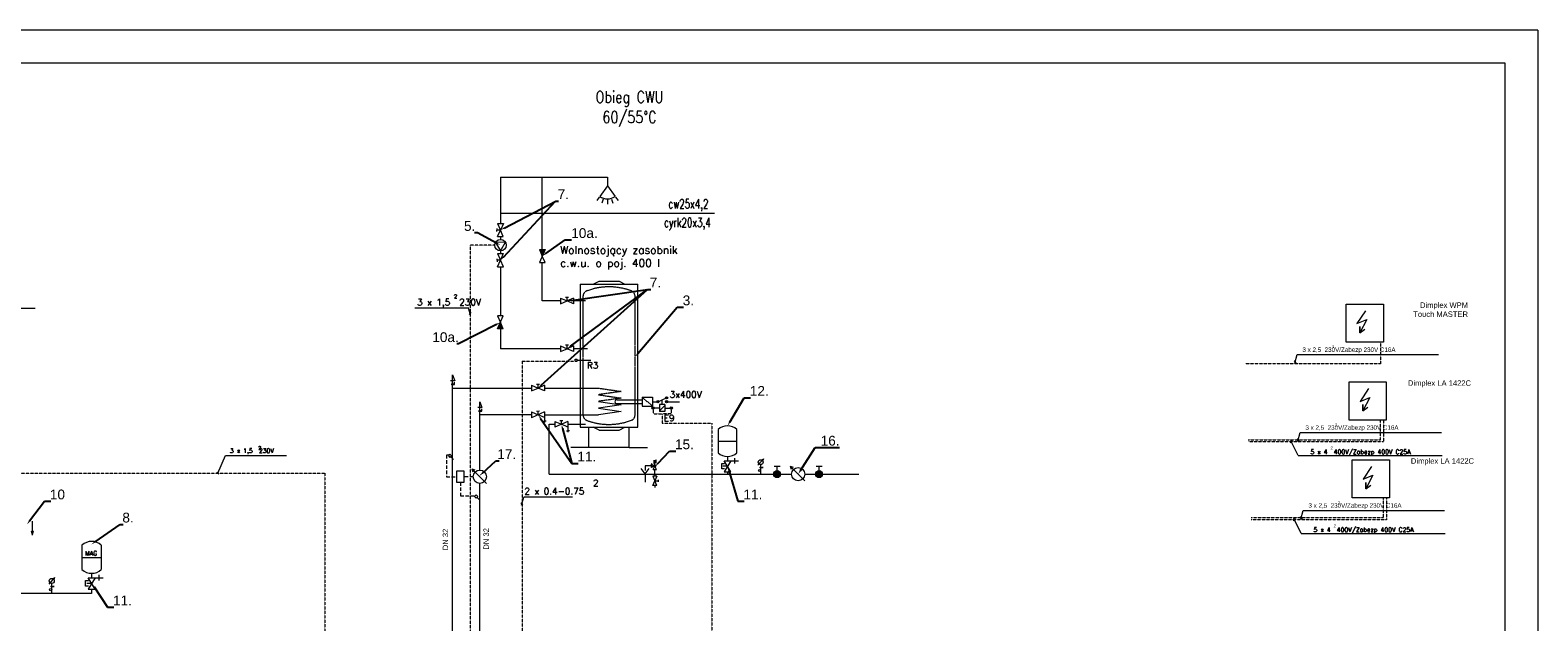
# Model space of a CAD drawing. Header units: millimetres. Extents: x 11633 to 96114, y -4650 to 25050.
# Tile 25 of 25: x 68312 to 96114, y 14147 to 25050. Entities that reach past the tile are written whole.
import ezdxf
from ezdxf import colors
from ezdxf.entities.mleader import LeaderData, LeaderLine
from ezdxf.enums import TextEntityAlignment as Align
from ezdxf.lldxf.tags import DXFTag
from ezdxf.math import Vec2, Vec3

# ---------------------------------------------------------------- set-up
doc = ezdxf.new("R2010")
doc.units = ezdxf.units.MM
doc.linetypes.add('ČÁRKOVANÁ', pattern=[19.05, 12.7, -6.35])
doc.layers.get('0').update_dxf_attribs({"lineweight": 9})
for name, color, linetype, lineweight in [('$ME-armatura', 7, 'Continuous', 9), ('_w_armatura', 7, 'Continuous', 9), ('_w_opis_srednice', 7, 'Continuous', 9), ('Armatury', 7, 'Continuous', 9), ('Elektroinstalace', 4, 'ČÁRKOVANÁ', 9), ('Neviditelné', 4, 'ČÁRKOVANÁ', 9), ('Neviditelné1', 1, 'ČÁRKOVANÁ', 9), ('Popisky', 7, 'Continuous', 9), ('Przewody elektryczne', 4, 'ČÁRKOVANÁ', 9), ('Přívodní potrubí', 1, 'Continuous', 9), ('Rurociągi (wszystkie)', 1, 'Continuous', 30), ('Tekst', 7, 'Continuous', 9), ('Urządzenia - Armatura', 7, 'Continuous', 9), ('Vratné potrubí', 4, 'Continuous', 9)]:
    doc.layers.add(name, color=color, linetype=linetype, lineweight=lineweight)
for name, color, linetype in [('_TABELA', 7, 'Continuous'), ('IS_Opisy_działek_Therm', 7, 'SOLID'), ('IS_Opisy_działek_Wodociag', 7, 'SOLID')]:
    doc.layers.add(name, color=color, linetype=linetype)
doc.styles.add('_opis', font='romans.shx')
doc.styles.get("Standard").update_dxf_attribs({"font": 'arial.ttf'})
doc.styles.add('styl5', font='simplex.shx')
tags = doc.linetypes.add('SOLID', pattern=[10, 10, 0]).pattern_tags.tags
tags[6:7] = [DXFTag(74, 4), DXFTag(75, 0), DXFTag(340, '0'), DXFTag(46, 0.0), DXFTag(50, 0.0), DXFTag(44, 0.0), DXFTag(45, 0.0)]
tags[4:5] = [DXFTag(74, 4), DXFTag(75, 0), DXFTag(340, '0'), DXFTag(46, 0.0), DXFTag(50, 0.0), DXFTag(44, 0.0), DXFTag(45, 0.0)]

msp = doc.modelspace()

# ---------------------------------------------------------------- hatches: boundary and pattern name
at = {"layer": '$ME-armatura', "lineweight": 15}
h = msp.add_hatch(color=256, dxfattribs=at)
edge = h.paths.add_edge_path()
edge.add_arc((81783, 16992), 10.7, 0, 360)
for points in [[(81820, 17119), (81807, 17130), (81834, 17148)], [(68338, 15815), (68371, 15815), (68354, 15747)], [(68749, 14930), (68735, 14943), (68764, 14961)]]:
    msp.add_hatch(color=256, dxfattribs=at).paths.add_polyline_path(points)
h = msp.add_hatch(color=256, dxfattribs=at)
edge = h.paths.add_edge_path()
edge.add_arc((82085, 16868), 64.1, 90, 450)
h = msp.add_hatch(color=256, dxfattribs=at)
edge = h.paths.add_edge_path()
edge.add_arc((82860, 16868), 64.1, 90, 450)
h = msp.add_hatch(color=256, dxfattribs=at)
edge = h.paths.add_edge_path()
edge.add_arc((68710, 14799), 11.1, 0, 360)
at = {"lineweight": 15}
h = msp.add_hatch(color=256, dxfattribs=at)
h.set_gradient(color2=(0, 0, 0))
h.paths.add_polyline_path([(77808, 21009), (77702, 21009), (77702, 21009), (77755, 20888), (77755, 20888)])
h = msp.add_hatch(color=256, dxfattribs=at)
h.set_gradient(color2=(0, 0, 0))
h.paths.add_polyline_path([(76981, 19545), (77036, 19545), (77036, 19545), (76984, 19666), (76984, 19666), (76931, 19545)])
at = {"layer": 'Urządzenia - Armatura', "lineweight": 15}
for points in [[(79799, 18065, 1), (79799, 18106, 1)], [(79886, 18183, 1), (79886, 18225, 1)], [(80048, 18254, 1), (80048, 18296, 1)], [(80048, 18183, 1), (80048, 18225, 1)], [(80135, 18106, 1), (80135, 18065, 1)], [(79852, 17023, 1), (79813, 17023, 1)]]:
    msp.add_hatch(color=256, dxfattribs=at).paths.add_polyline_path(points)

# ---------------------------------------------------------------- linework, layer by layer
at = {"layer": '$ME-armatura', "lineweight": 15}
for p, q in [((76101, 18697), (76142, 18587)), ((76101, 18539), (76101, 18697)), ((76142, 18587), (76066, 18587)), ((76101, 18454), (76101, 18509)), ((76116, 18522), (76139, 18522)), ((76139, 18522), (76139, 18564)), ((76644, 18094), (76569, 18094)), ((76604, 18204), (76644, 18094)), ((76604, 18046), (76604, 18204)), ((76604, 17961), (76604, 18016)), ((76619, 18029), (76641, 18029)), ((76641, 18029), (76641, 18071)), ((81064, 16965), (81064, 17066)), ((81064, 17066), (81114, 17066)), ((81114, 16965), (81064, 16965)), ((81171, 17015), (81087, 17015)), ((81171, 17116), (81373, 17116)), ((81306, 17066), (81306, 17166)), ((81834, 17148), (81731, 17033)), ((81783, 16868), (81783, 17046)), ((81783, 16992), (81822, 16992)), ((81820, 17119), (81807, 17130)), ((81834, 17148), (81820, 17119)), ((81822, 16979), (81822, 17006)), ((82140, 17011), (82030, 17011)), ((82085, 16932), (82085, 17011)), ((82915, 17011), (82805, 17011)), ((82860, 16932), (82860, 17011)), ((68354, 15815), (68354, 15999)), ((68354, 15747), (68338, 15815)), ((68338, 15815), (68371, 15815)), ((68354, 15747), (68371, 15815)), ((68764, 14961), (68656, 14841)), ((68710, 14669), (68710, 14855)), ((68710, 14799), (68751, 14799)), ((68749, 14930), (68735, 14943)), ((68764, 14961), (68749, 14930)), ((68751, 14785), (68751, 14813)), ((69334, 14803), (69334, 14908)), ((69334, 14908), (69387, 14908)), ((69387, 14803), (69334, 14803)), ((69446, 14855), (69359, 14855)), ((69446, 14960), (69656, 14960)), ((69586, 14908), (69586, 15013))]:
    msp.add_line(p, q, dxfattribs=at)
for points in [[(81111, 16914), (81232, 16914), (81111, 17116), (81232, 17116), (81111, 16914)], [(69383, 14750), (69509, 14750), (69383, 14960), (69509, 14960), (69383, 14750)]]:
    msp.add_lwpolyline(points, close=True, dxfattribs=at)
for centre, radius in [((76101, 18524), 15.4), ((76604, 18031), 15.4), ((81783, 17090), 44.4), ((81783, 16992), 10.7), ((81764, 16935), 18.5), ((82085, 16868), 64.1), ((82860, 16868), 64.1), ((68710, 14901), 46.3), ((68691, 14740), 19.2), ((68710, 14799), 11.1)]:
    msp.add_circle(centre, radius, dxfattribs=at)
at = {"lineweight": 15}
for p, q in [((92936, 19879), (92779, 19644)), ((92779, 19644), (92962, 19718)), ((92962, 19718), (92832, 19470)), ((92832, 19470), (92832, 19588)), ((92832, 19588), (92832, 19470)), ((92832, 19470), (92921, 19538)), ((92992, 18444), (92835, 18208)), ((79886, 18204), (80048, 18275)), ((79967, 18150), (79967, 18239)), ((80048, 18204), (80285, 18204)), ((92835, 18208), (93018, 18282)), ((93018, 18282), (92887, 18034)), ((92887, 18034), (92887, 18152)), ((92887, 18152), (92887, 18034)), ((92887, 18034), (92976, 18102)), ((93048, 17008), (92891, 16773)), ((92891, 16773), (93074, 16847)), ((93074, 16847), (92943, 16598)), ((92943, 16598), (92943, 16716)), ((92943, 16716), (92943, 16598)), ((92943, 16598), (93032, 16666))]:
    msp.add_line(p, q, dxfattribs=at)
at = {"color": 0, "ltscale": 0.01}
for p, q in [((76592, 16833), (76456, 16969)), ((76456, 16969), (76512, 16950)), ((76456, 16969), (76475, 16913)), ((76592, 16833), (76728, 16697))]:
    msp.add_line(p, q, dxfattribs=at)
at = {"color": 0, "lineweight": 15, "ltscale": 0.01}
for p, q in [((82462, 16880), (82326, 17016)), ((82326, 17016), (82382, 16997)), ((82326, 17016), (82345, 16959)), ((82462, 16880), (82598, 16744))]:
    msp.add_line(p, q, dxfattribs=at)
at = {"color": 252, "linetype": 'ČÁRKOVANÁ', "ltscale": 5}
for points in [[(76039, 17219), (75989, 17219), (75989, 16819), (76182, 16819)], [(76247, 16717), (76247, 16467), (76517, 16467)], [(76482, 16821), (76312, 16821)]]:
    msp.add_lwpolyline(points, dxfattribs=at)
msp.add_lwpolyline([(76182, 16717), (76182, 16927), (76312, 16927), (76312, 16717)], close=True)
at = {"color": 0, "lineweight": 15, "ltscale": 0.01}
msp.add_circle((82474, 16868), 122, dxfattribs=at)
at = {"color": 0, "ltscale": 0.01}
msp.add_circle((76604, 16821), 122, dxfattribs=at)
at = {"layer": '_TABELA', "color": 7, "lineweight": 15}
for p, q in [((96114, 25050), (54114, 25050)), ((96114, 25050), (96114, -4650)), ((95514, 24440), (56614, 24440)), ((95514, -4040), (95514, 24440))]:
    msp.add_line(p, q, dxfattribs=at)
at = {"layer": '_w_armatura', "lineweight": 15}
for p, q in [((81000, 17476), (81342, 17476)), ((69268, 15335), (69625, 15335))]:
    msp.add_line(p, q, dxfattribs=at)
for points in [[(81002, 17690), (81000, 17690), (81000, 17262), (81002, 17262)], [(81341, 17262), (81342, 17262), (81342, 17690), (81341, 17690)], [(69270, 15558), (69268, 15558), (69268, 15112), (69270, 15112)], [(69625, 15112), (69627, 15112), (69627, 15559), (69625, 15559)]]:
    msp.add_lwpolyline(points, dxfattribs=at)
for centre, radius, start, end in [((81171, 17510), 248, 46.3527, 133.6473), ((81171, 17442), 248, 226.3527, 313.6473), ((69446, 15371), 258, 46.3527, 133.6473), ((69446, 15299), 258, 226.3527, 313.6473)]:
    msp.add_arc(centre, radius, start, end, dxfattribs=at)
at = {"layer": 'Armatury', "lineweight": 15}
for p, q in [((78804, 21971), (78759, 21909)), ((78956, 22184), (78815, 21987)), ((78956, 22184), (79097, 21987)), ((79108, 21971), (79153, 21909)), ((78878, 21934), (78855, 21861)), ((78956, 21922), (78956, 21846)), ((79034, 21934), (79057, 21861)), ((76932, 21488), (76985, 21367)), ((76932, 21488), (77038, 21487)), ((77038, 21487), (76985, 21367)), ((77075, 21143), (76892, 21140)), ((76892, 21140), (76986, 20983)), ((76920, 21341), (76921, 21393)), ((76985, 21367), (76921, 21367)), ((76931, 21246), (76985, 21367)), ((76931, 21246), (77037, 21246)), ((77037, 21246), (76985, 21367)), ((76986, 20983), (77075, 21143)), ((76931, 20932), (76985, 20811)), ((76931, 20932), (77037, 20932)), ((77037, 20932), (76985, 20811)), ((76920, 20837), (76921, 20784)), ((76985, 20811), (76921, 20811)), ((76932, 20690), (76985, 20811)), ((76932, 20690), (77038, 20690)), ((77038, 20690), (76985, 20811)), ((78454, 20372), (79519, 20372)), ((78454, 20372), (78454, 17732)), ((78696, 20372), (78802, 20425)), ((78802, 20425), (79171, 20425)), ((79171, 20425), (79277, 20372)), ((79519, 17732), (79519, 20372)), ((79519, 17732), (79519, 20372)), ((78091, 20112), (78212, 20060)), ((78091, 20112), (78091, 20006)), ((78091, 20006), (78212, 20060)), ((78238, 20124), (78186, 20124)), ((78212, 20060), (78212, 20124)), ((78333, 20113), (78212, 20060)), ((78333, 20007), (78212, 20060)), ((78333, 20113), (78333, 20007)), ((78091, 19232), (78212, 19179)), ((78091, 19232), (78091, 19126)), ((78238, 19244), (78186, 19243)), ((78212, 19179), (78212, 19243)), ((78333, 19233), (78212, 19179)), ((78333, 19233), (78333, 19127)), ((78091, 19126), (78212, 19179)), ((78333, 19127), (78212, 19179)), ((78361, 18948), (78361, 18988)), ((78361, 18988), (78401, 18988)), ((78361, 18948), (78401, 18948)), ((78401, 18948), (78401, 18988)), ((78401, 18968), (78654, 18968)), ((77556, 18507), (77678, 18455)), ((77556, 18507), (77557, 18401)), ((77557, 18401), (77678, 18455)), ((77704, 18519), (77651, 18518)), ((77678, 18455), (77677, 18519)), ((77798, 18508), (77678, 18455)), ((77799, 18402), (77678, 18455)), ((77798, 18508), (77799, 18402)), ((77556, 18015), (77678, 17962)), ((77556, 18015), (77557, 17909)), ((77798, 18016), (77557, 17909)), ((77704, 18027), (77651, 18026)), ((77678, 17962), (77677, 18026)), ((77799, 17910), (77678, 17962)), ((77771, 17843), (77799, 17843)), ((77798, 18016), (77799, 17910)), ((77799, 17910), (77799, 17818)), ((77827, 17843), (77799, 17843)), ((78230, 17840), (77988, 17734)), ((77988, 17839), (78109, 17787)), ((77988, 17839), (77988, 17734)), ((78135, 17851), (78082, 17851)), ((78109, 17787), (78109, 17851)), ((78230, 17840), (78230, 17735)), ((78230, 17735), (78109, 17787)), ((78202, 17667), (78230, 17667)), ((78230, 17735), (78230, 17643)), ((78258, 17667), (78230, 17667)), ((78454, 17732), (79519, 17732)), ((78617, 17360), (78617, 17732)), ((78802, 17679), (78696, 17732)), ((78802, 17679), (79171, 17679)), ((79171, 17679), (79277, 17732)), ((79356, 17360), (79356, 17732)), ((79356, 17360), (78283, 17360)), ((79356, 17360), (79694, 17360))]:
    msp.add_line(p, q, dxfattribs=at)
msp.add_circle((76984, 21089), 106, dxfattribs=at)
msp.add_arc((78956, 22184), 242, 234.4294, 305.5706, dxfattribs=at)
at = {"layer": 'Elektroinstalace', "color": 253, "linetype": 'Continuous', "lineweight": 15}
for p, q in [((75408, 19931), (76396, 19931)), ((76430, 19801), (76396, 19931)), ((76442, 19845), (76405, 19808)), ((91620, 18958), (91659, 18919)), ((91632, 18912), (91675, 19072)), ((91675, 19072), (94282, 19072)), ((91676, 17522), (91715, 17483)), ((91688, 17476), (91731, 17636)), ((91731, 17636), (94338, 17636)), ((91588, 17484), (91549, 17445)), ((91695, 17211), (91558, 17485)), ((71775, 16885), (71916, 17210)), ((71916, 17210), (73040, 17210)), ((91695, 17211), (94348, 17211)), ((71755, 16905), (71794, 16866)), ((77375, 16297), (77415, 16447)), ((78311, 16447), (77415, 16447)), ((77363, 16341), (77400, 16304)), ((91744, 16041), (91786, 16201)), ((91786, 16201), (94393, 16201)), ((91644, 16048), (91605, 16009)), ((91751, 15775), (91614, 16050)), ((91731, 16087), (91770, 16048)), ((91751, 15775), (94403, 15775))]:
    msp.add_line(p, q, dxfattribs=at)
at = {"layer": 'IS_Opisy_działek_Therm', "lineweight": 15, "ltscale": 10}
msp.add_line((68402, 19923), (66001, 19923), dxfattribs=at)
at = {"layer": 'IS_Opisy_działek_Wodociag', "color": 7, "lineweight": 15, "ltscale": 10}
msp.add_line((80933, 21672), (76984, 21672), dxfattribs=at)
at = {"layer": 'Neviditelné', "lineweight": 15}
for p, q in [((78506, 20145), (78506, 17960)), ((79466, 17960), (79466, 20145))]:
    msp.add_line(p, q, dxfattribs=at)
for centre, radius, start, end in [((78986, 19163), 1157, 69.1401, 110.8599), ((78612, 20145), 106, 110.8599, 180), ((79361, 20145), 106, 0, 69.1401), ((78612, 17960), 106, 180, 249.1401), ((78986, 18942), 1157, 249.1401, 290.8599), ((79361, 17960), 106, 290.8599, 0)]:
    msp.add_arc(centre, radius, start, end, dxfattribs=at)
at = {"layer": 'Neviditelné1', "lineweight": 15}
for p, q in [((78790, 18454), (79213, 18393)), ((79213, 18393), (78790, 18332)), ((78790, 18332), (79213, 18270)), ((79213, 18270), (78790, 18209))]:
    msp.add_line(p, q, dxfattribs=at)
at = {"layer": 'Przewody elektryczne', "color": 253, "lineweight": 15, "ltscale": 0.3}
for p, q in [((76879, 21089), (76424, 21089)), ((76424, 21089), (76424, 13549)), ((93211, 19302), (93211, 18900)), ((77382, 18948), (78361, 18948)), ((77382, 18948), (77382, 13787)), ((93211, 18900), (90717, 18900)), ((79799, 18085), (79799, 17980)), ((80135, 18085), (80135, 17980)), ((79799, 17980), (79967, 17980)), ((79967, 17980), (79967, 17807)), ((80135, 17980), (79967, 17980)), ((79967, 17807), (80268, 17807)), ((80268, 17807), (80881, 17807)), ((80881, 17807), (80881, 16246)), ((93214, 17503), (93214, 17866)), ((93267, 17866), (93267, 17464)), ((90773, 17503), (93214, 17503)), ((93267, 17464), (90773, 17464)), ((67144, 16885), (73746, 16884)), ((73746, 16884), (73746, 13583)), ((93269, 16067), (93269, 16431)), ((93323, 16431), (93323, 16028)), ((90828, 16067), (93269, 16067)), ((93323, 16028), (90828, 16028))]:
    msp.add_line(p, q, dxfattribs=at)
msp.add_lwpolyline([(80881, 16246), (80881, 12646), (78778, 12646)], dxfattribs=at)
at = {"layer": 'Přívodní potrubí', "color": 27, "lineweight": 15}
for p, q in [((76984, 22343), (76984, 21488)), ((76984, 22343), (78956, 22343)), ((76984, 20690), (76984, 19787)), ((76984, 19545), (76984, 19179))]:
    msp.add_line(p, q, dxfattribs=at)
at = {"layer": 'Přívodní potrubí', "color": 25, "lineweight": 15}
for p, q in [((76984, 21246), (76984, 21194)), ((76984, 20983), (76984, 20932))]:
    msp.add_line(p, q, dxfattribs=at)
at = {"layer": 'Přívodní potrubí', "linetype": 'ByBlock', "lineweight": 15}
for p, q in [((76101, 18454), (77557, 18454)), ((77799, 18454), (78790, 18454))]:
    msp.add_line(p, q, dxfattribs=at)
at = {"layer": 'Přívodní potrubí', "color": 3, "lineweight": 15}
for p, q in [((77883, 17787), (77988, 17787)), ((77883, 16868), (77883, 17787)), ((78230, 17787), (78554, 17787)), ((81171, 17194), (81171, 17116)), ((79833, 16868), (79833, 16955)), ((79833, 16868), (79833, 16829)), ((81171, 16914), (81171, 16868))]:
    msp.add_line(p, q, dxfattribs=at)
at = {"layer": 'Přívodní potrubí', "color": 0, "lineweight": 15}
for points in [[(77883, 16868), (82352, 16868)], [(82596, 16868), (83593, 16868)]]:
    msp.add_lwpolyline(points, dxfattribs=at)
at = {"layer": 'Rurociągi (wszystkie)', "lineweight": 15}
msp.add_line((76101, 12761), (76101, 18454), dxfattribs=at)
at = {"layer": 'Rurociągi (wszystkie)', "color": 4, "linetype": 'ByBlock', "lineweight": 15, "ltscale": 0.5}
for p, q in [((78790, 18209), (79213, 18148)), ((79213, 18148), (78790, 18087)), ((78790, 18087), (79213, 18023)), ((77557, 17962), (76604, 17961)), ((76604, 16943), (76604, 17961)), ((77799, 17962), (78790, 17962)), ((79213, 18023), (78790, 17962)), ((76604, 12751), (76604, 16699))]:
    msp.add_line(p, q, dxfattribs=at)
at = {"layer": 'Rurociągi (wszystkie)', "color": 150, "lineweight": 15}
for p, q in [((69446, 15041), (69446, 14960)), ((69446, 14750), (69446, 14669)), ((69446, 14669), (68052, 14669))]:
    msp.add_line(p, q, dxfattribs=at)
at = {"layer": 'Urządzenia - Armatura', "lineweight": 15}
for p, q in [((77808, 21009), (77702, 20767)), ((77702, 21009), (77808, 21009)), ((77702, 21009), (77755, 20888)), ((77807, 20767), (77755, 20888)), ((77702, 20767), (77807, 20767)), ((76931, 19545), (77036, 19787)), ((77036, 19787), (76932, 19787)), ((76932, 19787), (76984, 19666)), ((92578, 20003), (93265, 20003)), ((92578, 19302), (92578, 20003)), ((93265, 20003), (93265, 19302)), ((77036, 19545), (76931, 19545)), ((77036, 19545), (76984, 19666)), ((93265, 19302), (92578, 19302)), ((92633, 18567), (93320, 18567)), ((92633, 17866), (92633, 18567)), ((93320, 18567), (93320, 17866)), ((79130, 18240), (79598, 18240)), ((79130, 18168), (79598, 18168)), ((79598, 18288), (79598, 18120)), ((79598, 18288), (79790, 18288)), ((79598, 18120), (79790, 18120)), ((79613, 18275), (79691, 18201)), ((79698, 18208), (79691, 18201)), ((79698, 18208), (79776, 18134)), ((79790, 18288), (79790, 18120)), ((79790, 18204), (79886, 18204)), ((79919, 18085), (79799, 18085)), ((80015, 18150), (79919, 18150)), ((79919, 18150), (79919, 18021)), ((79919, 18035), (80015, 18136)), ((80015, 18150), (80015, 18021)), ((80015, 18085), (80135, 18085)), ((80015, 18021), (79919, 18021)), ((93320, 17866), (92633, 17866)), ((79652, 16877), (79577, 16974)), ((79765, 17023), (79652, 17023)), ((79652, 17023), (79652, 16938)), ((79652, 16877), (79727, 16974)), ((79765, 17052), (79772, 17049)), ((79765, 17052), (79765, 16993)), ((79765, 16993), (79772, 16996)), ((79772, 17057), (79772, 16988)), ((79777, 17057), (79772, 17057)), ((79777, 16988), (79772, 16988)), ((79777, 17057), (79777, 16988)), ((79777, 17047), (79815, 17030)), ((79777, 16998), (79815, 17015)), ((79803, 16955), (79825, 17005)), ((79806, 17121), (79859, 17134)), ((79806, 17121), (79859, 17108)), ((79806, 17095), (79859, 17108)), ((79806, 17095), (79859, 17082)), ((79806, 17069), (79859, 17082)), ((79833, 17063), (79806, 17069)), ((79833, 17042), (79833, 17063)), ((79862, 16955), (79840, 17005)), ((92689, 17132), (93376, 17132)), ((92689, 16431), (92689, 17132)), ((93376, 17132), (93376, 16431)), ((79652, 16877), (79652, 16722)), ((79870, 16829), (79796, 16829)), ((79796, 16829), (79833, 16744)), ((79796, 16659), (79833, 16744)), ((79803, 16955), (79862, 16955)), ((79870, 16829), (79833, 16744)), ((79870, 16659), (79833, 16744)), ((79833, 16744), (79890, 16744)), ((79890, 16763), (79890, 16726)), ((79870, 16659), (79796, 16659)), ((79833, 16659), (79833, 16622)), ((93376, 16431), (92689, 16431))]:
    msp.add_line(p, q, dxfattribs=at)
at = {"layer": 'Urządzenia - Armatura'}
for p, q in [((76024, 17205), (76053, 17234)), ((76024, 17205), (76053, 17176)), ((76053, 17234), (76083, 17205)), ((76053, 17176), (76083, 17205)), ((76068, 17190), (76121, 17137)), ((76507, 16457), (76536, 16486)), ((76507, 16457), (76536, 16428)), ((76536, 16486), (76565, 16457)), ((76536, 16428), (76565, 16457)), ((76551, 16442), (76604, 16389))]:
    msp.add_line(p, q, dxfattribs=at)
at = {"layer": 'Urządzenia - Armatura', "lineweight": 15}
for centre, radius in [((79799, 18085), 20.9), ((79886, 18204), 20.9), ((80048, 18275), 20.9), ((80048, 18204), 20.9), ((80135, 18085), 20.9), ((79833, 17023), 19.2)]:
    msp.add_circle(centre, radius, dxfattribs=at)
msp.add_arc((79130, 18204), 36, 90, 270, dxfattribs=at)
msp.add_solid([(79745, 18175), (79733, 18163), (79776, 18134)], dxfattribs=at)
at = {"layer": 'Vratné potrubí', "color": 27, "lineweight": 15}
for p, q in [((77756, 21009), (77756, 22343)), ((77756, 20060), (77756, 20767)), ((78091, 20060), (77756, 20060)), ((78554, 20060), (78333, 20060)), ((78091, 19179), (76984, 19179)), ((78588, 19179), (78333, 19179))]:
    msp.add_line(p, q, dxfattribs=at)
at = {"layer": 'Vratné potrubí', "color": 25, "lineweight": 15}
msp.add_line((78956, 22343), (78956, 22184), dxfattribs=at)

# ---------------------------------------------------------------- texts
at = {"lineweight": 15, "insert": (78086, 21072), "char_height": 144, "width": 2678.34, "attachment_point": 1}
msp.add_mtext('\\Fromans.shx|c238;Wolnostojący zasobnik c.w.u. o poj. 400 l', dxfattribs=at)
at = {"layer": '_w_opis_srednice', "lineweight": 15, "style": '_opis', "width": 0.8}
for s, p in [('Obieg CWU', (79364, 23711)), (' 60/55%%DC ', (79364, 23340))]:
    msp.add_text(s, height=216, dxfattribs=at).set_placement(p, align=Align.CENTER)
at = {"layer": 'IS_Opisy_działek_Wodociag', "color": 7, "lineweight": 15, "ltscale": 10, "char_height": 168, "attachment_point": 9}
for s, insert in [('\\Fromans|c238;\\W0.7;cw25x4,2', (80820, 21715)), ('\\Fromans|c238;\\W0.7;cyrk20x3,4', (80862, 21366))]:
    msp.add_mtext(s, dxfattribs=dict(at, insert=insert))
at = {"layer": 'Popisky', "lineweight": 15}
for s, height, p in [('3 x 2,5  230V/Zabezp 230V C16A', 82.5, (91773, 19121)), ('2', 55, (92317, 19184)), ('2', 55, (92373, 17748)), ('3 x 2,5  230V/Zabezp 230V C16A', 82.5, (91828, 17686)), ('2', 55, (92292, 17323)), ('3 x 2,5  230V/Zabezp 230V C16A', 82.5, (91884, 16250)), ('2', 55, (92428, 16313)), ('2', 55, (92347, 15887))]:
    msp.add_text(s, height=height, dxfattribs=at).set_placement(p)
at = {"layer": 'Tekst', "lineweight": 15, "style": 'styl5'}
for s, height, p in [('3 x 1,5  230V', 120, (75447, 19978)), ('2', 70, (76128, 20109)), ('R3', 120, (78579, 18814)), ('3x400V', 120, (80105, 18276)), ('E9', 120, (79994, 17843)), ('  3 x 1,5  230V', 82.5, (71882, 17259)), ('2', 60, (72520, 17322)), ('5 x 4  400V/Zabezp 400V C25A', 82.5, (91922, 17238)), ('2', 120, (78692, 16646)), ('2 x 0.4-0.75', 120, (77426, 16495)), ('5 x 4  400V/Zabezp 400V C25A', 82.5, (91978, 15803))]:
    msp.add_text(s, height=height, dxfattribs=at).set_placement(p)
at = {"layer": 'Tekst', "lineweight": 15}
for p in [(76019, 15467), (76771, 15478)]:
    msp.add_text('DN 32', height=100, rotation=90, dxfattribs=at).set_placement(p)
at = {"layer": 'Tekst', "lineweight": 15, "style": 'styl5'}
msp.add_text('MAG', height=82.5, dxfattribs=at).set_placement((69437, 15344), align=Align.BOTTOM_CENTER)
at = {"layer": 'Tekst', "lineweight": 15, "char_height": 100, "width": 1825.65, "attachment_point": 3}
for s, insert in [('Dimplex WPM\\P Touch MASTER', (94826, 20033)), ('Dimplex LA 1422C', (94882, 18597)), ('Dimplex LA 1422C', (94882, 18597)), ('Dimplex LA 1422C', (94937, 17161))]:
    msp.add_mtext(s, dxfattribs=dict(at, insert=insert))

# ---------------------------------------------------------------- leaders
at = {"color": 6, "lineweight": 15}
ml = msp.add_multileader_mtext('Standard', dxfattribs=at)
ml.set_content('7.', color=6)
ml.set_leader_properties()
ml.build(insert=Vec2(0, 0))
ml.multileader.update_dxf_attribs({"text_left_attachment_type": 6, "dogleg_length": 48, "arrow_head_size": 80})
ctx = ml.context
ctx.base_point, ctx.char_height, ctx.arrow_head_size, ctx.landing_gap_size, ctx.plane_origin = Vec3(78045, 21902), 180, 80, 0, Vec3(-101056, -41366)
ctx.left_attachment, ctx.text_align_type = 6, 1
notes = []
notes.append((ctx, [(0, (1, 1, 0), (77997, 21902), (1, 0), 48, [(0, [(76985, 20811)], 0, [])])]))
ctx.mtext.insert, ctx.mtext.width, ctx.mtext.alignment, ctx.mtext.line_spacing_style = Vec3(78144, 22118), 10.76, 2, 2
ml = msp.add_multileader_mtext('Standard', dxfattribs=at)
ml.set_content('', color=6)
ml.set_leader_properties()
ml.build(insert=Vec2(0, 0))
ml.multileader.update_dxf_attribs({"text_left_attachment_type": 6, "dogleg_length": 48, "arrow_head_size": 80})
ctx = ml.context
ctx.base_point, ctx.char_height, ctx.arrow_head_size, ctx.landing_gap_size, ctx.plane_origin = Vec3(78056, 21902), 180, 80, 0, Vec3(-101842, -41366)
ctx.left_attachment, ctx.text_align_type = 6, 1
notes.append((ctx, [(0, (1, 1, 0), (78008, 21902), (1, 0), 48, [(0, [(76985, 21367)], 0, [])])]))
ctx.mtext.insert, ctx.mtext.width, ctx.mtext.alignment, ctx.mtext.line_spacing_style = Vec3(78151, 22118), 10.76, 2, 2
ml = msp.add_multileader_mtext('Standard', dxfattribs=at)
ml.set_content('5.', color=6)
ml.set_leader_properties()
ml.build(insert=Vec2(0, 0))
ml.multileader.update_dxf_attribs({"text_left_attachment_type": 6, "text_right_attachment_type": 6, "dogleg_length": 48, "arrow_head_size": 80})
ctx = ml.context
ctx.base_point, ctx.char_height, ctx.arrow_head_size, ctx.landing_gap_size, ctx.plane_origin = Vec3(76318, 21316), 180, 80, 0, Vec3(-103033, -40998)
ctx.left_attachment, ctx.right_attachment, ctx.text_align_type = 6, 6, 1
notes.append((ctx, [(0, (1, 1, 0), (76564, 21316), (-1, 0), 48, [(0, [(76984, 21089)], 0, [])])]))
ctx.mtext.insert, ctx.mtext.width, ctx.mtext.alignment, ctx.mtext.line_spacing_style = Vec3(76417, 21532), 10.76, 2, 2
ml = msp.add_multileader_mtext('Standard', dxfattribs=at)
ml.set_content('10a.', color=6)
ml.set_leader_properties()
ml.build(insert=Vec2(0, 0))
ml.multileader.update_dxf_attribs({"text_left_attachment_type": 6, "dogleg_length": 48, "arrow_head_size": 80})
ctx = ml.context
ctx.base_point, ctx.char_height, ctx.arrow_head_size, ctx.landing_gap_size, ctx.plane_origin = Vec3(78281, 21185), 180, 80, 0, Vec3(-100931, -41756)
ctx.left_attachment, ctx.text_align_type = 6, 1
notes.append((ctx, [(0, (1, 1, 0), (78175, 21185), (1, 0), 106, [(0, [(77755, 20888)], 0, [])])]))
ctx.mtext.insert, ctx.mtext.width, ctx.mtext.alignment, ctx.mtext.line_spacing_style = Vec3(78534, 21401), 10.76, 2, 2
ml = msp.add_multileader_mtext('Standard', dxfattribs=at)
ml.set_content('', color=6)
ml.set_leader_properties()
ml.build(insert=Vec2(0, 0))
ml.multileader.update_dxf_attribs({"text_left_attachment_type": 6, "dogleg_length": 48, "arrow_head_size": 80})
ctx = ml.context
ctx.base_point, ctx.char_height, ctx.arrow_head_size, ctx.landing_gap_size, ctx.plane_origin = Vec3(79744, 20274), 180, 80, 0, Vec3(-98122, -43466)
ctx.left_attachment, ctx.text_align_type = 6, 1
notes.append((ctx, [(0, (1, 1, 0), (79696, 20274), (1, 0), 48, [(0, [(77677, 18454)], 0, [])])]))
ctx.mtext.insert, ctx.mtext.width, ctx.mtext.alignment, ctx.mtext.line_spacing_style = Vec3(79839, 20490), 10.76, 2, 2
ml = msp.add_multileader_mtext('Standard', dxfattribs=at)
ml.set_content('7.', color=6)
ml.set_leader_properties()
ml.build(insert=Vec2(0, 0))
ml.multileader.update_dxf_attribs({"text_left_attachment_type": 6, "dogleg_length": 48, "arrow_head_size": 80})
ctx = ml.context
ctx.base_point, ctx.char_height, ctx.arrow_head_size, ctx.landing_gap_size, ctx.plane_origin = Vec3(79744, 20274), 180, 80, 0, Vec3(-98996, -42666)
ctx.left_attachment, ctx.text_align_type = 6, 1
notes.append((ctx, [(0, (1, 1, 0), (79696, 20274), (1, 0), 48, [(0, [(78212, 19179)], 0, [])])]))
ctx.mtext.insert, ctx.mtext.width, ctx.mtext.alignment, ctx.mtext.line_spacing_style = Vec3(79842, 20490), 10.76, 2, 2
ml = msp.add_multileader_mtext('Standard', dxfattribs=at)
ml.set_content('', color=6)
ml.set_leader_properties()
ml.build(insert=Vec2(0, 0))
ml.multileader.update_dxf_attribs({"text_left_attachment_type": 6, "dogleg_length": 48, "arrow_head_size": 80})
ctx = ml.context
ctx.base_point, ctx.char_height, ctx.arrow_head_size, ctx.landing_gap_size, ctx.plane_origin = Vec3(79744, 20274), 180, 80, 0, Vec3(-99782, -42666)
ctx.left_attachment, ctx.text_align_type = 6, 1
notes.append((ctx, [(0, (1, 1, 0), (79696, 20274), (1, 0), 48, [(0, [(78212, 20060)], 0, [])])]))
ctx.mtext.insert, ctx.mtext.width, ctx.mtext.alignment, ctx.mtext.line_spacing_style = Vec3(79839, 20490), 10.76, 2, 2
ml = msp.add_multileader_mtext('Standard', dxfattribs=at)
ml.set_content('3.', color=6)
ml.set_leader_properties()
ml.build(insert=Vec2(0, 0))
ml.multileader.update_dxf_attribs({"text_left_attachment_type": 6, "dogleg_length": 48, "arrow_head_size": 80})
ctx = ml.context
ctx.base_point, ctx.char_height, ctx.arrow_head_size, ctx.landing_gap_size, ctx.plane_origin = Vec3(80352, 19945), 180, 80, 0, Vec3(-98946, -42932)
ctx.left_attachment, ctx.text_align_type = 6, 1
notes.append((ctx, [(0, (1, 1, 0), (80246, 19945), (1, 0), 106, [(0, [(79466, 19031)], 0, [])])]))
ctx.mtext.insert, ctx.mtext.width, ctx.mtext.alignment, ctx.mtext.line_spacing_style = Vec3(80450, 20161), 10.76, 2, 2
ml = msp.add_multileader_mtext('Standard', dxfattribs=at)
ml.set_content('10a.', color=6)
ml.set_leader_properties()
ml.build(insert=Vec2(0, 0))
ml.multileader.update_dxf_attribs({"text_left_attachment_type": 6, "text_right_attachment_type": 6, "dogleg_length": 48, "arrow_head_size": 80})
ctx = ml.context
ctx.base_point, ctx.char_height, ctx.arrow_head_size, ctx.landing_gap_size, ctx.plane_origin = Vec3(75753, 19267), 180, 80, 0, Vec3(-101791, -43146)
ctx.left_attachment, ctx.right_attachment, ctx.text_align_type = 6, 6, 1
notes.append((ctx, [(0, (1, 1, 0), (76213, 19267), (-1, 0), 20.6, [(0, [(76984, 19666)], 0, [])])]))
ctx.mtext.insert, ctx.mtext.width, ctx.mtext.alignment, ctx.mtext.line_spacing_style = Vec3(75972, 19483), 10.76, 2, 2
ml = msp.add_multileader_mtext('Standard', dxfattribs=at)
ml.set_content('12.', color=6)
ml.set_leader_properties()
ml.build(insert=Vec2(0, 0))
ml.multileader.update_dxf_attribs({"text_left_attachment_type": 6, "dogleg_length": 48, "arrow_head_size": 80})
ctx = ml.context
ctx.base_point, ctx.char_height, ctx.arrow_head_size, ctx.landing_gap_size, ctx.plane_origin = Vec3(81585, 18276), 180, 80, 0, Vec3(-97242, -44521)
ctx.left_attachment, ctx.text_align_type = 6, 1
notes.append((ctx, [(0, (1, 1, 0), (81480, 18276), (1, 0), 106, [(0, [(81171, 17758)], 0, [])])]))
ctx.mtext.insert, ctx.mtext.width, ctx.mtext.alignment, ctx.mtext.line_spacing_style = Vec3(81757, 18492), 10.76, 2, 2
ml = msp.add_multileader_mtext('Standard', dxfattribs=at)
ml.set_content('', color=6)
ml.set_leader_properties()
ml.build(insert=Vec2(0, 0))
ml.multileader.update_dxf_attribs({"text_left_attachment_type": 6, "dogleg_length": 48, "arrow_head_size": 80})
ctx = ml.context
ctx.base_point, ctx.char_height, ctx.arrow_head_size, ctx.landing_gap_size, ctx.plane_origin = Vec3(78406, 17066), 180, 80, 0, Vec3(-100561, -45856)
ctx.left_attachment, ctx.text_align_type = 6, 1
notes.append((ctx, [(0, (1, 1, 0), (78301, 17066), (1, 0), 106, [(0, [(77678, 17962)], 0, [])])]))
ctx.mtext.insert, ctx.mtext.width, ctx.mtext.alignment, ctx.mtext.line_spacing_style = Vec3(78556, 17282), 10.76, 2, 2
ml = msp.add_multileader_mtext('Standard', dxfattribs=at)
ml.set_content('11.', color=6)
ml.set_leader_properties()
ml.build(insert=Vec2(0, 0))
ml.multileader.update_dxf_attribs({"text_left_attachment_type": 6, "dogleg_length": 48, "arrow_head_size": 80})
ctx = ml.context
ctx.base_point, ctx.char_height, ctx.arrow_head_size, ctx.landing_gap_size, ctx.plane_origin = Vec3(78406, 17066), 180, 80, 0, Vec3(-100301, -45736)
ctx.left_attachment, ctx.text_align_type = 6, 1
notes.append((ctx, [(0, (1, 1, 0), (78301, 17066), (1, 0), 106, [(0, [(78109, 17787)], 0, [])])]))
ctx.mtext.insert, ctx.mtext.width, ctx.mtext.alignment, ctx.mtext.line_spacing_style = Vec3(78578, 17282), 10.76, 2, 2
ml = msp.add_multileader_mtext('Standard', dxfattribs=at)
ml.set_content('16.', color=6)
ml.set_leader_properties()
ml.build(insert=Vec2(0, 0))
ml.multileader.update_dxf_attribs({"text_left_attachment_type": 6, "dogleg_length": 48, "arrow_head_size": 80})
ctx = ml.context
ctx.base_point, ctx.char_height, ctx.arrow_head_size, ctx.landing_gap_size, ctx.plane_origin = Vec3(82891, 17359), 180, 80, 0, Vec3(-95815, -45519)
ctx.left_attachment, ctx.text_align_type = 6, 1
notes.append((ctx, [(0, (1, 1, 0), (82786, 17359), (1, 0), 106, [(0, [(82474, 16868)], 0, [])])]))
ctx.mtext.insert, ctx.mtext.width, ctx.mtext.alignment, ctx.mtext.line_spacing_style = Vec3(83063, 17575), 1835.88, 2, 2
at = {"color": 6}
ml = msp.add_multileader_mtext('Standard', dxfattribs=at)
ml.set_content('17.', color=6)
ml.set_leader_properties()
ml.build(insert=Vec2(0, 0))
ml.multileader.update_dxf_attribs({"text_left_attachment_type": 6, "dogleg_length": 48, "arrow_head_size": 80})
ctx = ml.context
ctx.base_point, ctx.char_height, ctx.arrow_head_size, ctx.landing_gap_size, ctx.plane_origin = Vec3(76950, 17111), 180, 80, 0, Vec3(-106753, -44713)
ctx.left_attachment, ctx.text_align_type = 6, 1
notes.append((ctx, [(0, (1, 1, 0), (76902, 17111), (1, 0), 48, [(0, [(76592, 16833)], 0, [])])]))
ctx.mtext.insert, ctx.mtext.width, ctx.mtext.alignment, ctx.mtext.line_spacing_style = Vec3(77100, 17327), 10.76, 2, 2
at = {"color": 6, "lineweight": 15}
ml = msp.add_multileader_mtext('Standard', dxfattribs=at)
ml.set_content('15.', color=6)
ml.set_leader_properties()
ml.build(insert=Vec2(0, 0))
ml.multileader.update_dxf_attribs({"text_left_attachment_type": 6, "dogleg_length": 48, "arrow_head_size": 80})
ctx = ml.context
ctx.base_point, ctx.char_height, ctx.arrow_head_size, ctx.landing_gap_size, ctx.plane_origin = Vec3(80206, 17292), 180, 80, 0, Vec3(-98721, -46936)
ctx.left_attachment, ctx.text_align_type = 6, 1
notes.append((ctx, [(0, (1, 1, 0), (80100, 17292), (1, 0), 106, [(0, [(79831, 17004)], 0, [])])]))
ctx.mtext.insert, ctx.mtext.width, ctx.mtext.alignment, ctx.mtext.line_spacing_style = Vec3(80377, 17508), 10.76, 2, 2
ml = msp.add_multileader_mtext('Standard', dxfattribs=at)
ml.set_content('11.', color=6)
ml.set_leader_properties()
ml.build(insert=Vec2(0, 0))
ml.multileader.update_dxf_attribs({"text_left_attachment_type": 6, "dogleg_length": 48, "arrow_head_size": 80})
ctx = ml.context
ctx.base_point, ctx.char_height, ctx.arrow_head_size, ctx.landing_gap_size, ctx.plane_origin = Vec3(81468, 16369), 180, 80, 0, Vec3(-97239, -46508)
ctx.left_attachment, ctx.text_align_type = 6, 1
notes.append((ctx, [(0, (1, 1, 0), (81363, 16369), (1, 0), 106, [(0, [(81171, 17015)], 0, [])])]))
ctx.mtext.insert, ctx.mtext.width, ctx.mtext.alignment, ctx.mtext.line_spacing_style = Vec3(81640, 16585), 10.76, 2, 2
ml = msp.add_multileader_mtext('Standard', dxfattribs=at)
ml.set_content('10', color=6)
ml.set_leader_properties()
ml.build(insert=Vec2(0, 0))
ml.multileader.update_dxf_attribs({"text_left_attachment_type": 6, "dogleg_length": 48, "arrow_head_size": 80})
ctx = ml.context
ctx.base_point, ctx.char_height, ctx.arrow_head_size, ctx.landing_gap_size, ctx.plane_origin = Vec3(68682, 16368), 180, 80, 0, Vec3(-110389, -46824)
ctx.left_attachment, ctx.text_align_type = 6, 1
notes.append((ctx, [(0, (1, 1, 0), (68577, 16368), (1, 0), 106, [(0, [(68253, 15943)], 0, [])])]))
ctx.mtext.insert, ctx.mtext.width, ctx.mtext.alignment, ctx.mtext.line_spacing_style = Vec3(68815, 16584), 10.76, 2, 2
ml = msp.add_multileader_mtext('Standard', dxfattribs=at)
ml.set_content('8.', color=6)
ml.set_leader_properties()
ml.build(insert=Vec2(0, 0))
ml.multileader.update_dxf_attribs({"text_left_attachment_type": 6, "dogleg_length": 48, "arrow_head_size": 80})
ctx = ml.context
ctx.base_point, ctx.char_height, ctx.arrow_head_size, ctx.landing_gap_size, ctx.plane_origin = Vec3(70018, 15942), 180, 80, 0, Vec3(-107763, -46486)
ctx.left_attachment, ctx.text_align_type = 6, 1
notes.append((ctx, [(0, (1, 1, 0), (69970, 15942), (1, 0), 48, [(0, [(69444, 15574)], 0, [])])]))
ctx.mtext.insert, ctx.mtext.width, ctx.mtext.alignment, ctx.mtext.line_spacing_style = Vec3(70117, 16158), 10.76, 2, 2
ml = msp.add_multileader_mtext('Standard', dxfattribs=at)
ml.set_content('11.', color=6)
ml.set_leader_properties()
ml.build(insert=Vec2(0, 0))
ml.multileader.update_dxf_attribs({"text_left_attachment_type": 6, "text_right_attachment_type": 6, "dogleg_length": 48, "arrow_head_size": 80})
ctx = ml.context
ctx.base_point, ctx.char_height, ctx.arrow_head_size, ctx.landing_gap_size, ctx.plane_origin = Vec3(69843, 14414), 180, 80, 0, Vec3(-109476, -48754)
ctx.left_attachment, ctx.right_attachment, ctx.text_align_type = 6, 6, 1
notes.append((ctx, [(0, (1, 1, 0), (69737, 14414), (1, 0), 106, [(0, [(69448, 14857)], 0, [])])]))
ctx.mtext.insert, ctx.mtext.width, ctx.mtext.alignment, ctx.mtext.line_spacing_style = Vec3(70014, 14630), 10.76, 2, 2
for ctx, leaders in notes:
    for number, flags, end, landing, length, lines in leaders:
        leader = LeaderData()
        leader.index, (leader.has_last_leader_line, leader.has_dogleg_vector, leader.attachment_direction) = number, flags
        leader.last_leader_point, leader.dogleg_vector, leader.dogleg_length = Vec3(end), Vec3(landing), length
        for number, points, colour, breaks in lines:
            line = LeaderLine()
            line.index, line.vertices, line.color, line.breaks = number, Vec3.list(points), colors.encode_raw_color(colour), breaks
            leader.lines.append(line)
        ctx.leaders.append(leader)

doc.saveas('drawing.dxf')
